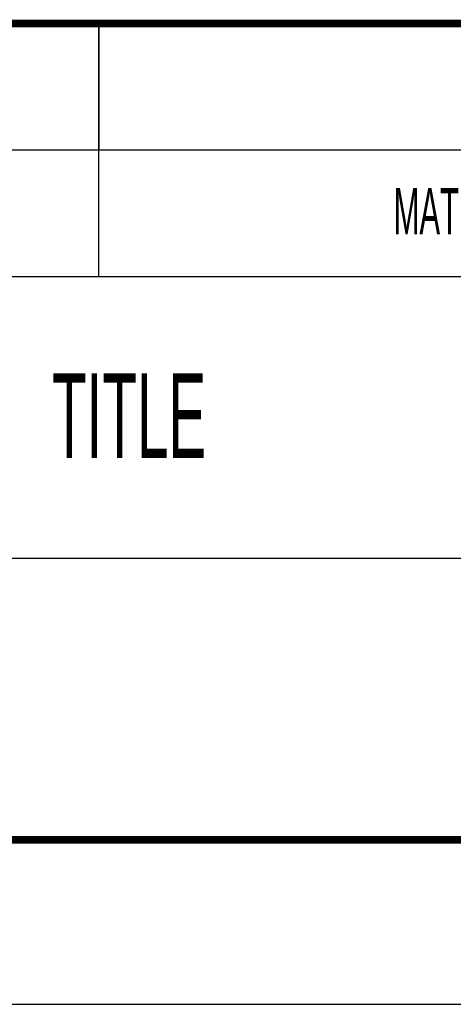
# Model space of a CAD drawing. Header units: millimetres. Extents: x 0 to 420, y -2 to 297.
# Tile 4 of 20: x 346 to 363, y 0 to 39. Entities that reach past the tile are written whole.
import ezdxf

# ---------------------------------------------------------------- set-up
doc = ezdxf.new("R2010")
doc.units = ezdxf.units.MM
doc.header["$LTSCALE"] = 23.1
doc.layers.get('0').update_dxf_attribs({"linetype": 'CONTINUOUS'})
doc.styles.add('TEXTSTYLE_3', font='txt', dxfattribs={"width": 0.5})

# ---------------------------------------------------------------- blocks, each defined once
blk = doc.blocks.new('*T12')
at = {"color": 2, "linetype": 'Continuous'}
for p, q in [((0, 0), (170.00004, 0)), ((0, 0), (0, -5)), ((9.24284, 0), (9.24284, -5)), ((89.24284, 0), (89.24284, -5)), ((104.24284, 0), (104.24284, -5)), ((139.24284, 0), (139.24284, -5)), ((170.00004, 0), (170.00004, -5)), ((0, -5), (170.00004, -5))]:
    blk.add_line(p, q, dxfattribs=at)

msp = doc.modelspace()

# ---------------------------------------------------------------- linework, layer by layer
at = {"color": 2, "linetype": 'Continuous'}
for p, q in [((349.243, 28.77), (349.243, 38.77)), ((245, 33.77), (415, 33.77)), ((245, 28.77), (415, 28.77)), ((344.002, 17.635), (415, 17.635))]:
    msp.add_line(p, q, dxfattribs=at)
at = {"color": 7, "linetype": 'Continuous'}
msp.add_line((0, 0), (420, 0), dxfattribs=at)
at = {"color": 2, "linetype": 'Continuous', "const_width": 0.3}
msp.add_lwpolyline([(245, 38.77), (415, 38.77)], dxfattribs=at)
at = {"color": 7, "linetype": 'Continuous', "const_width": 0.3}
msp.add_lwpolyline([(415, 6.5), (5, 6.5)], dxfattribs=at)

# ---------------------------------------------------------------- block references
msp.add_blockref('*T12', (245, 38.77))

# ---------------------------------------------------------------- texts
at = {"color": 2, "linetype": 'Continuous', "attachment_point": 1, "line_spacing_factor": 0.9, "style": 'TEXTSTYLE_3'}
for s, insert, char_height, width in [('MATERIAL', (360.888, 32.263), 1.8302, 7.32086), ('TITLE', (347.392, 24.938), 3.3467, 8.3667)]:
    msp.add_mtext(s, dxfattribs=dict(at, insert=insert, char_height=char_height, width=width))

doc.saveas('drawing.dxf')
